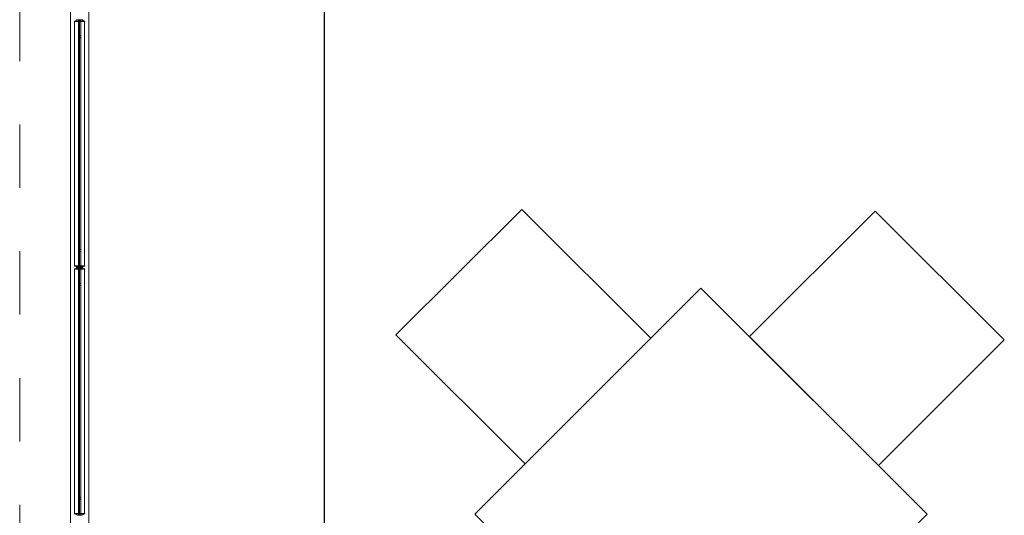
# Model space of a CAD drawing. Header units: metres. Extents: x -10951 to 10441, y -17253 to 1447.
# Tile 11 of 54: x -9071 to -8683, y -15640 to -15445. Entities that reach past the tile are written whole.
import ezdxf
from ezdxf.enums import TextEntityAlignment as Align

# ---------------------------------------------------------------- set-up
doc = ezdxf.new("R2010")
doc.units = ezdxf.units.M
doc.header["$MEASUREMENT"] = 0
for name, pattern in [('8', [0.5, 0.25, -0.25]), ('ACAD_ISO02W100', [15, 12, -3]), ('DASHDOT', [25.4, 12.7, -6.35, 0, -6.35])]:
    doc.linetypes.add(name, pattern=pattern)
doc.layers.get('0').update_dxf_attribs({"color": 8})
for name, color, linetype, lineweight in [('#elektryczne', 8, 'Continuous', 20), ('A_B.CIENKIE', 8, 'Continuous', 9), ('A_OSIE', 8, 'Continuous', 13), ('A_OZACZENIE DRZWI', 8, 'Continuous', 13), ('A_OZNACZENIA OKIEN', 8, 'Continuous', 13), ('A_STOLARKA', 8, 'Continuous', 5), ('EB_UZIEMIENIE', 1, 'ACAD_ISO02W100', 30)]:
    doc.layers.add(name, color=color, linetype=linetype, lineweight=lineweight)
doc.styles.add('m1_romans', font='romans.shx', dxfattribs={"width": 0.8})

# ---------------------------------------------------------------- blocks, each defined once
blk = doc.blocks.new('podkład')
at = {"color": 8}
for p, q in [((11771.22, -2592.2), (11721.7, -2641.71)), ((11822.04, -2643.02), (11771.22, -2592.2)), ((11910.48, -2592.85), (11860.97, -2642.37)), ((11961.31, -2643.68), (11910.48, -2592.85)), ((11841.83, -2623.23), (11752.74, -2712.33)), ((11930.93, -2712.33), (11841.83, -2623.23)), ((11721.7, -2641.71), (11772.53, -2692.54)), ((11772.53, -2692.54), (11822.04, -2643.02)), ((11860.97, -2642.37), (11911.79, -2693.19)), ((11911.79, -2693.19), (11961.31, -2643.68)), ((11752.74, -2712.33), (11841.83, -2801.42)), ((11841.83, -2801.42), (11930.93, -2712.33))]:
    blk.add_line(p, q, dxfattribs=at)
at = {"layer": 'A_B.CIENKIE', "color": 8, "linetype": '8', "ltscale": 100}
for p, q in [((11573.49, -2008.7), (11573.49, -4224.7)), ((11593.49, -2008.7), (11593.49, -4188.5))]:
    blk.add_line(p, q, dxfattribs=at)
at = {"layer": 'A_OSIE', "color": 8, "linetype": 'DASHDOT', "ltscale": 5}
blk.add_line((11693.49, -4159.34), (11693.49, -2044.7), dxfattribs=at)
at = {"layer": 'A_STOLARKA', "color": 8}
for p, q in [((11593.49, -4178.81), (11593.49, -2419.46)), ((11600.69, -4174.29), (11600.69, -2419.46)), ((11595.09, -2517.96), (11596.29, -2517.66)), ((11595.09, -2518.11), (11599.09, -2518.11)), ((11595.12, -2614.41), (11595.12, -2518.11)), ((11595.84, -2517.58), (11595.84, -2517.77)), ((11596.29, -2517.65), (11595.84, -2517.65)), ((11595.88, -2517.53), (11596.34, -2517.45)), ((11596.29, -2517.65), (11596.34, -2517.65)), ((11596.29, -2517.66), (11597.89, -2517.66)), ((11596.34, -2517.66), (11596.34, -2517.46)), ((11596.39, -2517.41), (11597.79, -2517.41)), ((11596.39, -2517.41), (11597.79, -2517.41)), ((11596.59, -2517.76), (11596.69, -2517.66)), ((11596.59, -2614.76), (11596.59, -2517.76)), ((11596.69, -2517.66), (11597.49, -2517.66)), ((11597.09, -2517.66), (11597.09, -2614.86)), ((11597.49, -2517.66), (11597.59, -2517.76)), ((11597.59, -2517.76), (11597.59, -2614.76)), ((11597.84, -2517.45), (11598.3, -2517.53)), ((11597.84, -2517.66), (11597.84, -2517.46)), ((11597.84, -2517.65), (11597.89, -2517.65)), ((11598.34, -2517.65), (11597.89, -2517.65)), ((11597.89, -2517.66), (11599.09, -2517.96)), ((11598.34, -2517.77), (11598.34, -2517.58)), ((11599.05, -2518.11), (11599.05, -2614.41)), ((11595.09, -2614.41), (11599.09, -2614.41)), ((11595.09, -2614.41), (11599.09, -2614.41)), ((11595.09, -2614.56), (11596.29, -2614.86)), ((11595.09, -2614.56), (11596.29, -2614.86)), ((11595.09, -2615.66), (11596.29, -2615.36)), ((11595.09, -2615.66), (11596.29, -2615.36)), ((11595.09, -2615.81), (11599.09, -2615.81)), ((11595.09, -2615.81), (11599.09, -2615.81)), ((11595.12, -2712.11), (11595.12, -2615.81)), ((11595.84, -2614.93), (11595.84, -2614.75)), ((11595.84, -2614.93), (11595.84, -2614.75)), ((11596.29, -2614.86), (11595.84, -2614.86)), ((11596.29, -2614.86), (11595.84, -2614.86)), ((11595.84, -2615.28), (11595.84, -2615.47)), ((11595.84, -2615.28), (11595.84, -2615.47)), ((11596.29, -2615.35), (11595.84, -2615.35)), ((11596.29, -2615.36), (11595.84, -2615.36)), ((11595.88, -2614.98), (11596.34, -2615.06)), ((11595.88, -2614.98), (11596.34, -2615.06)), ((11595.88, -2615.23), (11596.34, -2615.15)), ((11595.88, -2615.23), (11596.34, -2615.15)), ((11596.29, -2614.86), (11596.34, -2614.86)), ((11596.29, -2614.86), (11597.89, -2614.86)), ((11596.29, -2614.86), (11596.34, -2614.86)), ((11596.29, -2614.86), (11597.89, -2614.86)), ((11596.29, -2615.35), (11596.34, -2615.35)), ((11596.29, -2615.36), (11597.89, -2615.36)), ((11596.29, -2615.36), (11596.34, -2615.36)), ((11596.29, -2615.36), (11597.89, -2615.36)), ((11596.34, -2614.86), (11596.34, -2615.06)), ((11596.34, -2614.86), (11596.34, -2615.06)), ((11596.34, -2615.36), (11596.34, -2615.16)), ((11596.34, -2615.36), (11596.34, -2615.16)), ((11596.39, -2615.11), (11597.79, -2615.11)), ((11596.39, -2615.11), (11597.79, -2615.11)), ((11596.39, -2615.11), (11597.79, -2615.11)), ((11596.39, -2615.11), (11597.79, -2615.11)), ((11596.69, -2614.86), (11596.59, -2614.76)), ((11596.69, -2615.36), (11596.59, -2615.46)), ((11596.59, -2615.46), (11596.59, -2712.46)), ((11597.49, -2614.86), (11596.69, -2614.86)), ((11597.49, -2615.36), (11596.69, -2615.36)), ((11597.09, -2615.36), (11597.09, -2712.56)), ((11597.59, -2614.76), (11597.49, -2614.86)), ((11597.59, -2615.46), (11597.49, -2615.36)), ((11597.59, -2712.46), (11597.59, -2615.46)), ((11597.84, -2614.86), (11597.89, -2614.86)), ((11597.84, -2614.86), (11597.84, -2615.06)), ((11597.84, -2614.86), (11597.89, -2614.86)), ((11597.84, -2614.86), (11597.84, -2615.06)), ((11597.84, -2615.06), (11598.3, -2614.98)), ((11597.84, -2615.06), (11598.3, -2614.98)), ((11597.84, -2615.15), (11598.3, -2615.23)), ((11597.84, -2615.15), (11598.3, -2615.23)), ((11597.84, -2615.36), (11597.84, -2615.16)), ((11597.84, -2615.36), (11597.84, -2615.16)), ((11597.84, -2615.35), (11597.89, -2615.35)), ((11597.84, -2615.36), (11597.89, -2615.36)), ((11597.89, -2614.86), (11599.09, -2614.56)), ((11597.89, -2614.86), (11599.09, -2614.56)), ((11598.34, -2614.86), (11597.89, -2614.86)), ((11598.34, -2614.86), (11597.89, -2614.86)), ((11598.34, -2615.35), (11597.89, -2615.35)), ((11597.89, -2615.36), (11599.09, -2615.66)), ((11598.34, -2615.36), (11597.89, -2615.36)), ((11597.89, -2615.36), (11599.09, -2615.66)), ((11598.34, -2614.75), (11598.34, -2614.93)), ((11598.34, -2614.75), (11598.34, -2614.93)), ((11598.34, -2615.47), (11598.34, -2615.28)), ((11598.34, -2615.47), (11598.34, -2615.28)), ((11599.05, -2615.81), (11599.05, -2712.11)), ((11595.09, -2712.11), (11599.09, -2712.11)), ((11595.09, -2712.26), (11596.29, -2712.56)), ((11595.84, -2712.63), (11595.84, -2712.45)), ((11596.29, -2712.56), (11595.84, -2712.56)), ((11595.88, -2712.68), (11596.34, -2712.76)), ((11596.29, -2712.56), (11596.34, -2712.56)), ((11596.29, -2712.56), (11597.89, -2712.56)), ((11596.34, -2712.56), (11596.34, -2712.76)), ((11596.39, -2712.81), (11597.79, -2712.81)), ((11596.39, -2712.81), (11597.79, -2712.81)), ((11596.59, -2712.46), (11596.69, -2712.56)), ((11596.69, -2712.56), (11597.49, -2712.56)), ((11597.49, -2712.56), (11597.59, -2712.46)), ((11597.84, -2712.56), (11597.89, -2712.56)), ((11597.84, -2712.56), (11597.84, -2712.76)), ((11597.84, -2712.77), (11598.3, -2712.68)), ((11597.89, -2712.56), (11599.09, -2712.26)), ((11598.34, -2712.56), (11597.89, -2712.56)), ((11598.34, -2712.45), (11598.34, -2712.63))]:
    blk.add_line(p, q, dxfattribs=at)
at = {"layer": 'A_STOLARKA', "color": 8, "ltscale": 0.1}
for p, q in [((11595.09, -2518.11), (11595.09, -2517.96)), ((11599.09, -2518.11), (11599.09, -2517.96)), ((11595.09, -2614.41), (11595.09, -2614.56)), ((11595.09, -2614.41), (11595.09, -2614.56)), ((11595.09, -2615.81), (11595.09, -2615.66)), ((11595.09, -2615.81), (11595.09, -2615.66)), ((11599.09, -2614.41), (11599.09, -2614.56)), ((11599.09, -2614.41), (11599.09, -2614.56)), ((11599.09, -2615.81), (11599.09, -2615.66)), ((11599.09, -2615.81), (11599.09, -2615.66)), ((11595.09, -2712.11), (11595.09, -2712.26)), ((11599.09, -2712.11), (11599.09, -2712.26))]:
    blk.add_line(p, q, dxfattribs=at)
at = {"layer": 'A_STOLARKA', "color": 8}
for centre in [(11597.09, -2524.16), (11597.09, -2608.36), (11597.09, -2608.36), (11597.09, -2621.86), (11597.09, -2621.86), (11597.09, -2706.06)]:
    blk.add_circle(centre, 0.5, dxfattribs=at)
for centre, start, end in [((11595.89, -2517.58), 100, 180), ((11596.39, -2517.36), 180, 270), ((11596.39, -2517.46), 90, 180), ((11597.79, -2517.36), 270, 0), ((11597.79, -2517.46), 0, 90), ((11598.29, -2517.58), 0, 80), ((11595.89, -2614.93), 180, 260), ((11595.89, -2614.93), 180, 260), ((11595.89, -2615.28), 100, 180), ((11595.89, -2615.28), 100, 180), ((11596.39, -2615.06), 180, 270), ((11596.39, -2615.06), 180, 270), ((11596.39, -2615.16), 90, 180), ((11596.39, -2615.16), 90, 180), ((11597.79, -2615.06), 270, 0), ((11597.79, -2615.06), 270, 0), ((11597.79, -2615.16), 0, 90), ((11597.79, -2615.16), 0, 90), ((11598.29, -2614.93), 280, 0), ((11598.29, -2614.93), 280, 0), ((11598.29, -2615.28), 0, 80), ((11598.29, -2615.28), 0, 80), ((11595.89, -2712.63), 180, 260), ((11596.39, -2712.76), 180, 270), ((11597.79, -2712.76), 270, 0), ((11598.29, -2712.63), 280, 0)]:
    blk.add_arc(centre, 0.05, start, end, dxfattribs=at)
at = {"layer": 'A_OZACZENIE DRZWI', "color": 8, "ltscale": 0.1, "style": 'm1_romans', "width": 0.8}
for rotation, p in [(98.4861, (12735.07, -773.13)), (360, (12573.8, -1012.7)), (90, (11565.29, -1150.14)), (90, (11872.29, -1150.14)), (90, (12230.03, -1245.64)), (90, (12385.87, -1249.44)), (90, (11565.29, -1370.89)), (90, (11872.29, -1370.89)), (90, (12230.03, -1370.89)), (90, (12389.3, -1370.89)), (90, (11748.79, -1556.15)), (90, (11986.6, -1556.15)), (90, (12389.3, -1556.15)), (360, (12235.05, -1664.2)), (360, (12235.05, -1880.2)), (90, (11745.78, -2001.94))]:
    blk.add_attdef('SZEROKOSC', text='', height=10, rotation=rotation, dxfattribs=at).set_placement(p, align=Align.BOTTOM_CENTER)
for rotation, p in [(98.4861, (12738.56, -773.47)), (360, (12572.95, -1016.09)), (90, (11568.68, -1150.99)), (90, (11875.68, -1150.99)), (90, (12233.42, -1246.49)), (90, (12389.27, -1250.29)), (90, (11568.68, -1371.74)), (90, (11875.68, -1371.74)), (90, (12233.42, -1371.74)), (90, (12392.69, -1371.74)), (90, (11752.19, -1557)), (90, (11990, -1557)), (90, (12392.69, -1557)), (360, (12234.2, -1667.59)), (360, (12234.2, -1883.59)), (90, (11749.18, -2002.79))]:
    blk.add_attdef('WYSOKOSC', text='', height=10, rotation=rotation, dxfattribs=at).set_placement(p, align=Align.TOP_CENTER)
at = {"layer": 'A_OZNACZENIA OKIEN', "color": 8, "ltscale": 0.1, "style": 'm1_romans', "width": 0.8}
for rotation, p in [(278.8676, (13373.71, -593.04)), (278.8676, (12983.87, -650.74)), (278.8676, (12445.73, -730.4)), (278.8676, (12224.15, -763.19)), (0, (14017.48, -900.03)), (278.8676, (11021.54, -941.2)), (278.8676, (10640.69, -997.57)), (0, (14017.48, -1574.7)), (90, (10819.6, -2080.7)), (90, (11204.6, -2080.7)), (90, (11970.6, -2080.7)), (90, (13175.8, -2080.7)), (90, (13539.8, -2080.7))]:
    blk.add_attdef('SZEROKOSC', text='', height=10, rotation=rotation, dxfattribs=at).set_placement(p, align=Align.BOTTOM_CENTER)
for rotation, p in [(278.8676, (13403.28, -587.56)), (278.8676, (13013.44, -645.27)), (278.8676, (12475.3, -724.92)), (278.8676, (12253.72, -757.72)), (0, (14011.09, -903.42)), (278.8676, (11051.11, -935.72)), (278.8676, (10670.26, -992.09)), (0, (14011.09, -1578.09)), (90, (10823, -2081.55)), (90, (11208, -2081.55)), (90, (11974, -2081.55)), (90, (13179.19, -2081.55)), (90, (13543.19, -2081.55))]:
    blk.add_attdef('WYSOKOSC', text='', height=10, rotation=rotation, dxfattribs=at).set_placement(p, align=Align.TOP_CENTER)

msp = doc.modelspace()

# ---------------------------------------------------------------- linework, layer by layer
at = {"layer": 'EB_UZIEMIENIE', "linetype": 'Continuous', "lineweight": 30}
msp.add_line((-8950.83, -15756.29), (-8950.83, -15340.31), dxfattribs=at)

# ---------------------------------------------------------------- block references
at = {"layer": '#elektryczne', "color": 8, "linetype": 'Continuous', "lineweight": 18}
msp.add_blockref('podkład', (-20644.32, -12927.59), dxfattribs=at)

doc.saveas('drawing.dxf')
